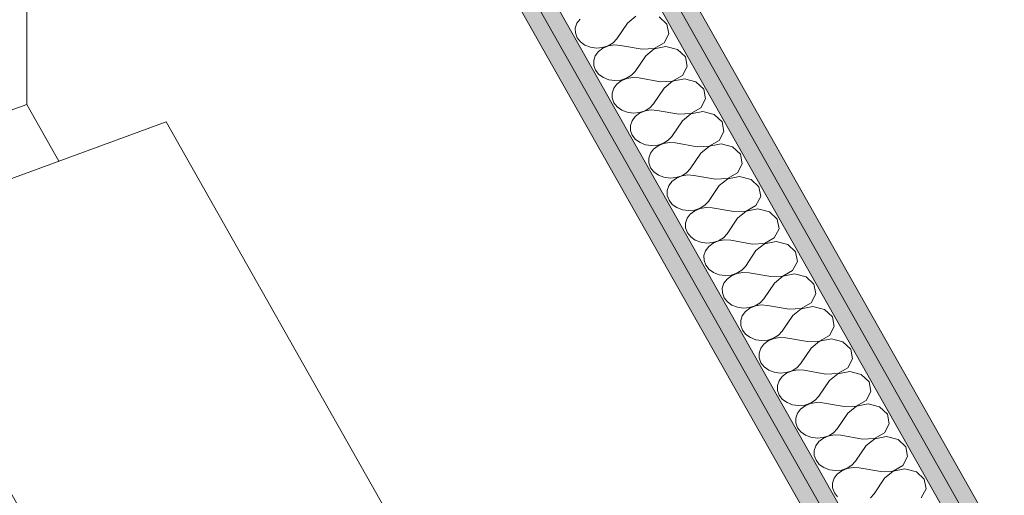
# Model space of a CAD drawing. Header units: millimetres. Extents: x -8337 to 19291, y 9509 to 21675.
# Tile 49 of 163: x -867 to -81, y 13769 to 14149. Entities that reach past the tile are written whole.
import ezdxf

# ---------------------------------------------------------------- set-up
doc = ezdxf.new("R2010")
doc.units = ezdxf.units.MM
doc.header["$MEASUREMENT"] = 0
for name, color, linetype in [('Nuevo_08_E_Envans secs', 7, 'Continuous'), ('Nuevo_09_EI_Mobiliari general', 7, 'Continuous'), ('Nuevo_14_PAV_Soft Light Grey 0554', 7, 'Continuous')]:
    doc.layers.add(name, color=color, linetype=linetype)
for name, color, linetype, lineweight in [('Nuevo_08_E_Envans secs_Pluma_Nº__1', 7, 'Continuous', 5), ('Nuevo_08_E_Envans secs_Pluma_Nº__47', 7, 'Continuous', 20), ('Nuevo_09_EI_Mobiliari general_Pluma_Nº__1', 7, 'Continuous', 5), ('Nuevo_14_PAV_Soft Light Grey 0554_Pluma_Nº__89', 7, 'Continuous', 5)]:
    doc.layers.add(name, color=color, linetype=linetype, lineweight=lineweight)
doc.layers.add('Nuevo_08_E_Envans secs_Pluma_Nº__102', color=7, linetype='Continuous', lineweight=5, true_color=0xcccccc)
doc.layers.add('Nuevo_08_E_Envans secs_Pluma_Nº__79', color=7, linetype='Continuous', lineweight=5, true_color=0xaaffd5)

# ---------------------------------------------------------------- blocks, each defined once
blk = doc.blocks.new('*X142')
at = {"layer": 'Nuevo_08_E_Envans secs_Pluma_Nº__102', "color": 254, "linetype": 'Continuous', "lineweight": 5, "true_color": 0xcccccc}
for p, q in [((-420.1, 14149.54), (-422.62, 14146.17)), ((-375.57, 14151.83), (-382.34, 14146.27)), ((-350.73, 14145.35), (-356.99, 14151.29)), ((-422.62, 14146.17), (-423.89, 14142.37)), ((-423.89, 14142.37), (-423.83, 14138.44)), ((-382.34, 14146.27), (-390.82, 14133.75)), ((-349.27, 14137.65), (-350.73, 14145.35)), ((-423.83, 14138.44), (-422.44, 14134.67)), ((-422.44, 14134.67), (-419.82, 14131.35)), ((-393.73, 14130.59), (-390.82, 14133.75)), ((-353.06, 14130.48), (-349.27, 14137.65)), ((-419.82, 14131.35), (-416.18, 14128.73)), ((-416.18, 14128.73), (-411.79, 14127.01)), ((-411.79, 14127.01), (-406.98, 14126.33)), ((-406.98, 14126.33), (-402.13, 14126.74)), ((-401.87, 14126.28), (-405.43, 14123.59)), ((-402.13, 14126.74), (-397.59, 14128.19)), ((-397.53, 14128.09), (-401.87, 14126.28)), ((-397.59, 14128.19), (-393.73, 14130.59)), ((-392.75, 14128.87), (-397.53, 14128.09)), ((-387.89, 14128.56), (-392.75, 14128.87)), ((-370.61, 14125.51), (-387.89, 14128.56)), ((-370.61, 14125.51), (-360.96, 14125.99)), ((-360.9, 14125.88), (-367.68, 14120.32)), ((-360.96, 14125.99), (-353.06, 14130.48)), ((-351.51, 14127.74), (-360.9, 14125.88)), ((-342.32, 14125.35), (-351.51, 14127.74)), ((-336.06, 14119.41), (-342.32, 14125.35)), ((-407.95, 14120.22), (-409.22, 14116.42)), ((-405.43, 14123.59), (-407.95, 14120.22)), ((-367.68, 14120.32), (-376.15, 14107.81)), ((-334.61, 14111.7), (-336.06, 14119.41)), ((-409.22, 14116.42), (-409.16, 14112.49)), ((-409.16, 14112.49), (-407.77, 14108.72)), ((-338.39, 14104.53), (-334.61, 14111.7)), ((-407.77, 14108.72), (-405.15, 14105.4)), ((-405.15, 14105.4), (-401.51, 14102.78)), ((-401.51, 14102.78), (-397.12, 14101.07)), ((-387.46, 14100.79), (-382.93, 14102.25)), ((-382.87, 14102.14), (-387.2, 14100.34)), ((-382.93, 14102.25), (-379.06, 14104.65)), ((-378.08, 14102.92), (-382.87, 14102.14)), ((-379.06, 14104.65), (-376.15, 14107.81)), ((-373.22, 14102.62), (-378.08, 14102.92)), ((-355.94, 14099.57), (-373.22, 14102.62)), ((-346.29, 14100.04), (-338.39, 14104.53)), ((-336.85, 14101.8), (-346.23, 14099.94)), ((-327.65, 14099.4), (-336.85, 14101.8)), ((-397.12, 14101.07), (-392.31, 14100.39)), ((-393.28, 14094.27), (-394.55, 14090.48)), ((-390.76, 14097.65), (-393.28, 14094.27)), ((-392.31, 14100.39), (-387.46, 14100.79)), ((-387.2, 14100.34), (-390.76, 14097.65)), ((-353.01, 14094.38), (-361.48, 14081.86)), ((-355.94, 14099.57), (-346.29, 14100.04)), ((-346.23, 14099.94), (-353.01, 14094.38)), ((-321.39, 14093.46), (-327.65, 14099.4)), ((-319.94, 14085.76), (-321.39, 14093.46)), ((-394.55, 14090.48), (-394.49, 14086.54)), ((-394.49, 14086.54), (-393.1, 14082.77)), ((-323.73, 14078.59), (-319.94, 14085.76)), ((-393.1, 14082.77), (-390.49, 14079.45)), ((-390.49, 14079.45), (-386.84, 14076.84)), ((-368.26, 14076.3), (-364.39, 14078.7)), ((-364.39, 14078.7), (-361.48, 14081.86)), ((-331.63, 14074.09), (-323.73, 14078.59)), ((-386.84, 14076.84), (-382.45, 14075.12)), ((-382.45, 14075.12), (-377.65, 14074.44)), ((-376.1, 14071.7), (-378.61, 14068.33)), ((-377.65, 14074.44), (-372.79, 14074.84)), ((-372.54, 14074.39), (-376.1, 14071.7)), ((-372.79, 14074.84), (-368.26, 14076.3)), ((-368.2, 14076.19), (-372.54, 14074.39)), ((-363.41, 14076.97), (-368.2, 14076.19)), ((-358.55, 14076.67), (-363.41, 14076.97)), ((-341.27, 14073.62), (-358.55, 14076.67)), ((-341.27, 14073.62), (-331.63, 14074.09)), ((-331.57, 14073.99), (-338.34, 14068.43)), ((-322.18, 14075.85), (-331.57, 14073.99)), ((-312.98, 14073.45), (-322.18, 14075.85)), ((-306.72, 14067.52), (-312.98, 14073.45)), ((-378.61, 14068.33), (-379.89, 14064.53)), ((-379.89, 14064.53), (-379.83, 14060.6)), ((-338.34, 14068.43), (-346.82, 14055.91)), ((-305.27, 14059.81), (-306.72, 14067.52)), ((-379.83, 14060.6), (-378.43, 14056.83)), ((-378.43, 14056.83), (-375.82, 14053.51)), ((-349.72, 14052.75), (-346.82, 14055.91)), ((-309.06, 14052.64), (-305.27, 14059.81)), ((-375.82, 14053.51), (-372.17, 14050.89)), ((-372.17, 14050.89), (-367.78, 14049.18)), ((-367.78, 14049.18), (-362.98, 14048.49)), ((-362.98, 14048.49), (-358.12, 14048.9)), ((-357.87, 14048.44), (-361.43, 14045.75)), ((-358.12, 14048.9), (-353.59, 14050.35)), ((-353.53, 14050.25), (-357.87, 14048.44)), ((-353.59, 14050.35), (-349.72, 14052.75)), ((-348.75, 14051.03), (-353.53, 14050.25)), ((-343.88, 14050.72), (-348.75, 14051.03)), ((-326.61, 14047.67), (-343.88, 14050.72)), ((-326.61, 14047.67), (-316.96, 14048.15)), ((-316.9, 14048.04), (-323.67, 14042.48)), ((-316.96, 14048.15), (-309.06, 14052.64)), ((-307.51, 14049.9), (-316.9, 14048.04)), ((-298.31, 14047.51), (-307.51, 14049.9)), ((-292.05, 14041.57), (-298.31, 14047.51)), ((-363.94, 14042.38), (-365.22, 14038.58)), ((-365.22, 14038.58), (-365.16, 14034.65)), ((-361.43, 14045.75), (-363.94, 14042.38)), ((-323.67, 14042.48), (-332.15, 14029.97)), ((-290.6, 14033.87), (-292.05, 14041.57)), ((-365.16, 14034.65), (-363.77, 14030.88)), ((-363.77, 14030.88), (-361.15, 14027.56)), ((-294.39, 14026.7), (-290.6, 14033.87)), ((-361.15, 14027.56), (-357.51, 14024.94)), ((-357.51, 14024.94), (-353.11, 14023.23)), ((-353.11, 14023.23), (-348.31, 14022.55)), ((-348.31, 14022.55), (-343.45, 14022.95)), ((-343.45, 14022.95), (-338.92, 14024.41)), ((-338.86, 14024.3), (-343.2, 14022.5)), ((-338.92, 14024.41), (-335.05, 14026.81)), ((-334.08, 14025.08), (-338.86, 14024.3)), ((-335.05, 14026.81), (-332.15, 14029.97)), ((-329.21, 14024.78), (-334.08, 14025.08)), ((-311.94, 14021.73), (-329.21, 14024.78)), ((-302.29, 14022.2), (-294.39, 14026.7)), ((-292.84, 14023.96), (-302.23, 14022.1)), ((-283.64, 14021.56), (-292.84, 14023.96)), ((-349.27, 14016.44), (-350.55, 14012.64)), ((-346.76, 14019.81), (-349.27, 14016.44)), ((-343.2, 14022.5), (-346.76, 14019.81)), ((-309, 14016.54), (-317.48, 14004.02)), ((-311.94, 14021.73), (-302.29, 14022.2)), ((-302.23, 14022.1), (-309, 14016.54)), ((-277.38, 14015.62), (-283.64, 14021.56)), ((-275.93, 14007.92), (-277.38, 14015.62)), ((-350.55, 14012.64), (-350.49, 14008.7)), ((-350.49, 14008.7), (-349.1, 14004.93)), ((-279.72, 14000.75), (-275.93, 14007.92)), ((-349.1, 14004.93), (-346.48, 14001.61)), ((-346.48, 14001.61), (-342.84, 13999)), ((-324.25, 13998.46), (-320.39, 14000.86)), ((-319.41, 13999.14), (-324.19, 13998.36)), ((-320.39, 14000.86), (-317.48, 14004.02)), ((-314.54, 13998.83), (-319.41, 13999.14)), ((-287.62, 13996.26), (-279.72, 14000.75)), ((-342.84, 13999), (-338.45, 13997.28)), ((-338.45, 13997.28), (-333.64, 13996.6)), ((-332.09, 13993.86), (-334.61, 13990.49)), ((-333.64, 13996.6), (-328.79, 13997)), ((-328.53, 13996.55), (-332.09, 13993.86)), ((-328.79, 13997), (-324.25, 13998.46)), ((-324.19, 13998.36), (-328.53, 13996.55)), ((-297.27, 13995.78), (-314.54, 13998.83)), ((-297.27, 13995.78), (-287.62, 13996.26)), ((-287.56, 13996.15), (-294.34, 13990.59)), ((-278.17, 13998.01), (-287.56, 13996.15)), ((-268.98, 13995.61), (-278.17, 13998.01)), ((-262.72, 13989.68), (-268.98, 13995.61)), ((-334.61, 13990.49), (-335.88, 13986.69)), ((-335.88, 13986.69), (-335.82, 13982.76)), ((-294.34, 13990.59), (-302.81, 13978.07)), ((-261.26, 13981.97), (-262.72, 13989.68)), ((-335.82, 13982.76), (-334.43, 13978.99)), ((-334.43, 13978.99), (-331.81, 13975.67)), ((-331.81, 13975.67), (-328.17, 13973.05)), ((-305.72, 13974.91), (-302.81, 13978.07)), ((-265.05, 13974.8), (-261.26, 13981.97)), ((-328.17, 13973.05), (-323.78, 13971.34)), ((-323.78, 13971.34), (-318.97, 13970.65)), ((-317.42, 13967.92), (-319.94, 13964.54)), ((-318.97, 13970.65), (-314.12, 13971.06)), ((-313.86, 13970.61), (-317.42, 13967.92)), ((-314.12, 13971.06), (-309.58, 13972.51)), ((-309.53, 13972.41), (-313.86, 13970.61)), ((-309.58, 13972.51), (-305.72, 13974.91)), ((-304.74, 13973.19), (-309.53, 13972.41)), ((-299.88, 13972.89), (-304.74, 13973.19)), ((-282.6, 13969.83), (-299.88, 13972.89)), ((-282.6, 13969.83), (-272.95, 13970.31)), ((-272.89, 13970.2), (-279.67, 13964.64)), ((-272.95, 13970.31), (-265.05, 13974.8)), ((-263.5, 13972.06), (-272.89, 13970.2)), ((-254.31, 13969.67), (-263.5, 13972.06)), ((-248.05, 13963.73), (-254.31, 13969.67)), ((-319.94, 13964.54), (-321.21, 13960.75)), ((-321.21, 13960.75), (-321.15, 13956.81)), ((-279.67, 13964.64), (-288.14, 13952.13)), ((-246.6, 13956.03), (-248.05, 13963.73)), ((-321.15, 13956.81), (-319.76, 13953.04)), ((-319.76, 13953.04), (-317.14, 13949.72)), ((-291.05, 13948.97), (-288.14, 13952.13)), ((-250.39, 13948.86), (-246.6, 13956.03)), ((-317.14, 13949.72), (-313.5, 13947.1)), ((-313.5, 13947.1), (-309.11, 13945.39)), ((-309.11, 13945.39), (-304.3, 13944.71)), ((-304.3, 13944.71), (-299.45, 13945.11)), ((-299.19, 13944.66), (-302.76, 13941.97)), ((-299.45, 13945.11), (-294.92, 13946.57)), ((-294.86, 13946.46), (-299.19, 13944.66)), ((-294.92, 13946.57), (-291.05, 13948.97)), ((-290.07, 13947.24), (-294.86, 13946.46)), ((-285.21, 13946.94), (-290.07, 13947.24)), ((-267.93, 13943.89), (-285.21, 13946.94)), ((-267.93, 13943.89), (-258.28, 13944.36)), ((-258.22, 13944.26), (-265, 13938.7)), ((-258.28, 13944.36), (-250.39, 13948.86)), ((-248.84, 13946.12), (-258.22, 13944.26)), ((-239.64, 13943.72), (-248.84, 13946.12)), ((-305.27, 13938.6), (-306.54, 13934.8)), ((-302.76, 13941.97), (-305.27, 13938.6)), ((-265, 13938.7), (-273.47, 13926.18)), ((-233.38, 13937.78), (-239.64, 13943.72)), ((-231.93, 13930.08), (-233.38, 13937.78)), ((-306.54, 13934.8), (-306.48, 13930.87)), ((-306.48, 13930.87), (-305.09, 13927.1)), ((-235.72, 13922.91), (-231.93, 13930.08)), ((-305.09, 13927.1), (-302.48, 13923.78)), ((-302.48, 13923.78), (-298.83, 13921.16)), ((-298.83, 13921.16), (-294.44, 13919.44)), ((-284.78, 13919.16), (-280.25, 13920.62)), ((-280.19, 13920.52), (-284.53, 13918.71)), ((-280.25, 13920.62), (-276.38, 13923.02)), ((-275.41, 13921.3), (-280.19, 13920.52)), ((-276.38, 13923.02), (-273.47, 13926.18)), ((-270.54, 13920.99), (-275.41, 13921.3)), ((-253.26, 13917.94), (-270.54, 13920.99)), ((-243.62, 13918.42), (-235.72, 13922.91)), ((-294.44, 13919.44), (-289.64, 13918.76)), ((-290.6, 13912.65), (-291.88, 13908.85)), ((-288.09, 13916.02), (-290.6, 13912.65)), ((-289.64, 13918.76), (-284.78, 13919.16)), ((-284.53, 13918.71), (-288.09, 13916.02)), ((-250.33, 13912.75), (-258.81, 13900.24)), ((-253.26, 13917.94), (-243.62, 13918.42)), ((-243.56, 13918.31), (-250.33, 13912.75)), ((-234.17, 13920.17), (-243.56, 13918.31)), ((-224.97, 13917.77), (-234.17, 13920.17)), ((-218.71, 13911.84), (-224.97, 13917.77)), ((-291.88, 13908.85), (-291.82, 13904.92)), ((-291.82, 13904.92), (-290.42, 13901.15)), ((-217.26, 13904.13), (-218.71, 13911.84)), ((-290.42, 13901.15), (-287.81, 13897.83)), ((-287.81, 13897.83), (-284.16, 13895.21)), ((-265.58, 13894.68), (-261.71, 13897.07)), ((-261.71, 13897.07), (-258.81, 13900.24)), ((-228.95, 13892.47), (-221.05, 13896.96)), ((-221.05, 13896.96), (-217.26, 13904.13)), ((-284.16, 13895.21), (-279.77, 13893.5)), ((-279.77, 13893.5), (-274.97, 13892.82)), ((-273.42, 13890.08), (-275.93, 13886.7)), ((-274.97, 13892.82), (-270.11, 13893.22)), ((-269.86, 13892.77), (-273.42, 13890.08)), ((-270.11, 13893.22), (-265.58, 13894.68)), ((-265.52, 13894.57), (-269.86, 13892.77)), ((-260.74, 13895.35), (-265.52, 13894.57)), ((-255.87, 13895.05), (-260.74, 13895.35)), ((-238.6, 13891.99), (-255.87, 13895.05)), ((-238.6, 13891.99), (-228.95, 13892.47)), ((-228.89, 13892.37), (-235.66, 13886.81)), ((-219.5, 13894.23), (-228.89, 13892.37)), ((-210.3, 13891.83), (-219.5, 13894.23)), ((-204.04, 13885.89), (-210.3, 13891.83)), ((-275.93, 13886.7), (-277.21, 13882.91)), ((-277.21, 13882.91), (-277.15, 13878.97)), ((-235.66, 13886.81), (-244.14, 13874.29)), ((-202.59, 13878.19), (-204.04, 13885.89)), ((-277.15, 13878.97), (-275.76, 13875.2)), ((-275.76, 13875.2), (-273.14, 13871.88)), ((-247.04, 13871.13), (-244.14, 13874.29)), ((-206.38, 13871.02), (-202.59, 13878.19)), ((-273.14, 13871.88), (-269.5, 13869.27)), ((-269.5, 13869.27), (-265.11, 13867.55)), ((-265.11, 13867.55), (-260.3, 13866.87)), ((-260.3, 13866.87), (-255.44, 13867.27)), ((-255.19, 13866.82), (-258.75, 13864.13)), ((-255.44, 13867.27), (-250.91, 13868.73)), ((-250.85, 13868.62), (-255.19, 13866.82)), ((-250.91, 13868.73), (-247.04, 13871.13)), ((-246.07, 13869.4), (-250.85, 13868.62)), ((-241.2, 13869.1), (-246.07, 13869.4)), ((-223.93, 13866.05), (-241.2, 13869.1)), ((-223.93, 13866.05), (-214.28, 13866.52)), ((-214.22, 13866.42), (-220.99, 13860.86)), ((-214.28, 13866.52), (-206.38, 13871.02)), ((-204.83, 13868.28), (-214.22, 13866.42)), ((-195.63, 13865.88), (-204.83, 13868.28)), ((-189.38, 13859.95), (-195.63, 13865.88)), ((-261.26, 13860.76), (-262.54, 13856.96)), ((-258.75, 13864.13), (-261.26, 13860.76)), ((-220.99, 13860.86), (-229.47, 13848.34)), ((-187.92, 13852.24), (-189.38, 13859.95)), ((-262.54, 13856.96), (-262.48, 13853.03)), ((-262.48, 13853.03), (-261.09, 13849.26)), ((-191.71, 13845.07), (-187.92, 13852.24)), ((-261.09, 13849.26), (-258.47, 13845.94)), ((-258.47, 13845.94), (-254.83, 13843.32)), ((-254.83, 13843.32), (-250.44, 13841.6)), ((-240.78, 13841.33), (-236.24, 13842.78)), ((-236.18, 13842.68), (-240.52, 13840.87)), ((-236.24, 13842.78), (-232.38, 13845.18)), ((-231.4, 13843.46), (-236.18, 13842.68)), ((-232.38, 13845.18), (-229.47, 13848.34)), ((-226.54, 13843.15), (-231.4, 13843.46)), ((-209.26, 13840.1), (-226.54, 13843.15)), ((-199.61, 13840.58), (-191.71, 13845.07)), ((-190.16, 13842.33), (-199.55, 13840.47)), ((-180.97, 13839.94), (-190.16, 13842.33)), ((-250.44, 13841.6), (-245.63, 13840.92)), ((-246.6, 13834.81), (-247.87, 13831.01)), ((-244.08, 13838.18), (-246.6, 13834.81)), ((-245.63, 13840.92), (-240.78, 13841.33)), ((-240.52, 13840.87), (-244.08, 13838.18)), ((-206.33, 13834.91), (-214.8, 13822.4)), ((-209.26, 13840.1), (-199.61, 13840.58)), ((-199.55, 13840.47), (-206.33, 13834.91)), ((-174.71, 13834), (-180.97, 13839.94)), ((-173.25, 13826.29), (-174.71, 13834)), ((-247.87, 13831.01), (-247.81, 13827.08)), ((-247.81, 13827.08), (-246.42, 13823.31)), ((-177.04, 13819.13), (-173.25, 13826.29)), ((-246.42, 13823.31), (-243.8, 13819.99)), ((-243.8, 13819.99), (-240.16, 13817.37)), ((-221.57, 13816.84), (-217.71, 13819.24)), ((-217.71, 13819.24), (-214.8, 13822.4)), ((-184.94, 13814.63), (-177.04, 13819.13)), ((-240.16, 13817.37), (-235.77, 13815.66)), ((-235.77, 13815.66), (-230.96, 13814.98)), ((-229.41, 13812.24), (-231.93, 13808.87)), ((-230.96, 13814.98), (-226.11, 13815.38)), ((-225.85, 13814.93), (-229.41, 13812.24)), ((-226.11, 13815.38), (-221.57, 13816.84)), ((-221.52, 13816.73), (-225.85, 13814.93)), ((-216.73, 13817.51), (-221.52, 13816.73)), ((-211.87, 13817.21), (-216.73, 13817.51)), ((-194.59, 13814.16), (-211.87, 13817.21)), ((-194.59, 13814.16), (-184.94, 13814.63)), ((-184.88, 13814.53), (-191.66, 13808.97)), ((-175.5, 13816.39), (-184.88, 13814.53)), ((-166.3, 13813.99), (-175.5, 13816.39)), ((-160.04, 13808.05), (-166.3, 13813.99)), ((-231.93, 13808.87), (-233.2, 13805.07)), ((-233.2, 13805.07), (-233.14, 13801.13)), ((-191.66, 13808.97), (-200.13, 13796.45)), ((-158.59, 13800.35), (-160.04, 13808.05)), ((-233.14, 13801.13), (-231.75, 13797.36)), ((-231.75, 13797.36), (-229.13, 13794.04)), ((-203.04, 13793.29), (-200.13, 13796.45)), ((-162.38, 13793.18), (-158.59, 13800.35)), ((-229.13, 13794.04), (-225.49, 13791.43)), ((-225.49, 13791.43), (-221.1, 13789.71)), ((-221.1, 13789.71), (-216.29, 13789.03)), ((-216.29, 13789.03), (-211.44, 13789.43)), ((-211.18, 13788.98), (-214.75, 13786.29)), ((-211.44, 13789.43), (-206.91, 13790.89)), ((-206.85, 13790.78), (-211.18, 13788.98)), ((-206.91, 13790.89), (-203.04, 13793.29)), ((-202.06, 13791.56), (-206.85, 13790.78)), ((-197.2, 13791.26), (-202.06, 13791.56)), ((-179.92, 13788.21), (-197.2, 13791.26)), ((-179.92, 13788.21), (-170.27, 13788.69)), ((-170.21, 13788.58), (-176.99, 13783.02)), ((-170.27, 13788.69), (-162.38, 13793.18)), ((-160.83, 13790.44), (-170.21, 13788.58)), ((-151.63, 13788.04), (-160.83, 13790.44)), ((-145.37, 13782.11), (-151.63, 13788.04)), ((-217.26, 13782.92), (-218.53, 13779.12)), ((-218.53, 13779.12), (-218.47, 13775.19)), ((-214.75, 13786.29), (-217.26, 13782.92)), ((-176.99, 13783.02), (-185.46, 13770.5)), ((-143.92, 13774.4), (-145.37, 13782.11)), ((-218.47, 13775.19), (-217.08, 13771.42)), ((-217.08, 13771.42), (-214.47, 13768.1)), ((-147.71, 13767.23), (-143.92, 13774.4)), ((-188.37, 13767.34), (-185.46, 13770.5))]:
    blk.add_line(p, q, dxfattribs=at)
blk = doc.blocks.new('Elem Sección_117_1')
at = {"layer": 'Nuevo_08_E_Envans secs_Pluma_Nº__79', "linetype": 'Continuous', "lineweight": 5, "true_color": 0xaaffd5}
for points in [[(-774.72, 14898.79), (-100.82, 13706.75), (-88.27, 13711.36), (-93.99, 13721.48), (-756.44, 14893.26), (-762.16, 14903.38)], [(-743.87, 14897.85), (-756.44, 14893.26), (-93.99, 13721.48), (-81.44, 13726.09)], [(-854.97, 14869.5), (-849.25, 14859.38), (-186.69, 13687.41), (-180.97, 13677.29), (-168.42, 13681.9), (-842.4, 14874.08)], [(-849.25, 14859.38), (-861.81, 14854.79), (-199.25, 13682.79), (-186.69, 13687.41)]]:
    blk.add_hatch(color=121, dxfattribs=at).paths.add_polyline_path(points)
at = {"layer": 'Nuevo_08_E_Envans secs_Pluma_Nº__1', "color": 7, "linetype": 'Continuous', "lineweight": 5}
for p, q in [((-743.87, 14897.85), (-81.44, 13726.09)), ((-756.44, 14893.26), (-93.99, 13721.48)), ((-849.25, 14859.38), (-186.69, 13687.41)), ((-861.81, 14854.79), (-199.25, 13682.79))]:
    blk.add_line(p, q, dxfattribs=at)
at = {"layer": 'Nuevo_08_E_Envans secs_Pluma_Nº__1', "color": 7, "linetype": 'Continuous', "lineweight": 5, "flags": 128}
for points in [[(-780.45, 14908.91), (-774.72, 14898.79), (-100.82, 13706.75), (-95.1, 13696.63)], [(-848.12, 14884.2), (-842.4, 14874.08), (-168.42, 13681.9), (-162.7, 13671.78)]]:
    blk.add_lwpolyline(points, dxfattribs=at)
at = {"layer": 'Nuevo_08_E_Envans secs_Pluma_Nº__47', "color": 7, "linetype": 'Continuous', "lineweight": 20}
for p, q in [((-861.81, 14854.79), (-861.81, 14081.43)), ((-861.79, 14081.44), (-836.18, 14036.14))]:
    blk.add_line(p, q, dxfattribs=at)
at = {"layer": 'Nuevo_08_E_Envans secs', "lineweight": 0}
blk.add_blockref('*X142', (0, 0), dxfattribs=at)
blk = doc.blocks.new('Elem Sección_119_1')
at = {"layer": 'Nuevo_09_EI_Mobiliari general_Pluma_Nº__1', "color": 7, "linetype": 'Continuous', "lineweight": 5}
for p, q in [((-991.93, 13978.9), (-750.51, 14067.63)), ((-750.51, 14067.63), (-475.54, 13581.24)), ((-716.96, 13492.51), (-991.93, 13978.9)), ((-991.93, 13972), (-991.93, 13978.9)), ((-991.93, 13795.87), (-991.93, 13972)), ((-767.5, 13575.02), (-991.93, 13972)), ((-983.13, 13947.24), (-983.13, 13956.43)), ((-776.31, 13581.39), (-983.13, 13947.24)), ((-983.13, 13780.3), (-983.13, 13947.24)), ((-963.81, 13787.4), (-963.81, 13913.07)), ((-776.31, 13581.39), (-776.31, 13590.59)), ((-776.31, 13470.7), (-776.31, 13581.39)), ((-720.19, 13491.32), (-767.5, 13575.02)), ((-767.5, 13565.82), (-767.5, 13575.02)), ((-724.49, 13489.74), (-767.5, 13565.82)), ((-767.5, 13473.93), (-767.5, 13565.82)), ((-748.19, 13481.03), (-748.19, 13531.66))]:
    blk.add_line(p, q, dxfattribs=at)
blk = doc.blocks.new('Elem Sección_159_1')
at = {"layer": 'Nuevo_14_PAV_Soft Light Grey 0554_Pluma_Nº__89', "color": 7, "linetype": 'Continuous', "lineweight": 5}
blk.add_line((-861.79, 14081.44), (-2575.54, 13451.56), dxfattribs=at)

msp = doc.modelspace()

# ---------------------------------------------------------------- block references
at = {"layer": 'Nuevo_08_E_Envans secs', "lineweight": 0}
msp.add_blockref('Elem Sección_117_1', (0, 0), dxfattribs=at)
at = {"layer": 'Nuevo_09_EI_Mobiliari general', "lineweight": 0}
msp.add_blockref('Elem Sección_119_1', (0, 0), dxfattribs=at)
at = {"layer": 'Nuevo_14_PAV_Soft Light Grey 0554', "lineweight": 0}
msp.add_blockref('Elem Sección_159_1', (0, 0), dxfattribs=at)

doc.saveas('drawing.dxf')
